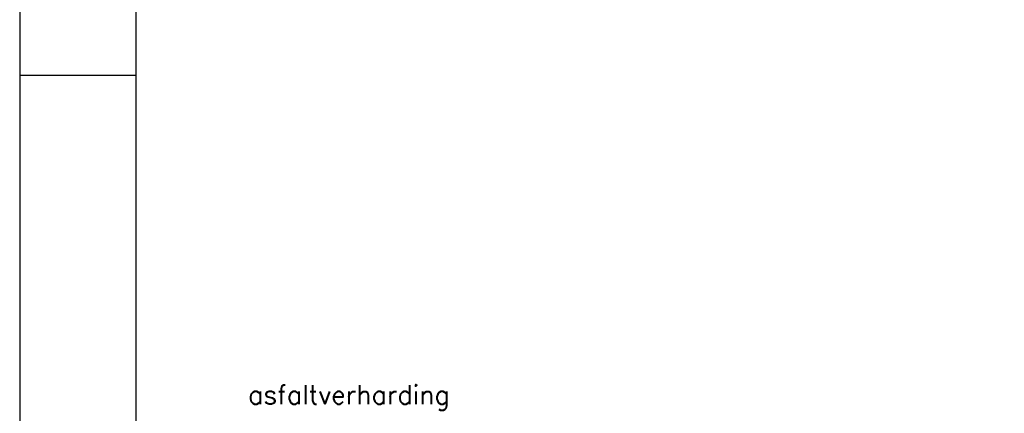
# Model space of a CAD drawing. Extents: x 0 to 118900, y 0 to 84100.
# Tile 5 of 40: x 0 to 8472, y 26793 to 30176. Entities that reach past the tile are written whole.
import ezdxf

# ---------------------------------------------------------------- set-up
doc = ezdxf.new("R2010")
doc.units = 0
doc.header["$LTSCALE"] = 60
doc.header["$MEASUREMENT"] = 0
doc.layers.add('KADER', color=2, linetype='CONTINUOUS')
doc.layers.add('TXT18', color=3, linetype='CONTINUOUS')
doc.styles.get("Standard").update_dxf_attribs({"font": 'simplex'})

msp = doc.modelspace()

# ---------------------------------------------------------------- linework, layer by layer
at = {"layer": 'KADER', "color": 3}
msp.add_line((0, 29700), (1000, 29700), dxfattribs=at)
msp.add_line((0, 29700), (1000, 29700), dxfattribs=at)
msp.add_lwpolyline([(0, 0), (118900, 0), (118900, 0), (118900, 84100), (0, 84100)], close=True, dxfattribs=at)
msp.add_lwpolyline([(0, 0), (118900, 0), (118900, 0), (118900, 84100), (0, 84100)], close=True, dxfattribs=at)
at = {"layer": 'KADER'}
msp.add_lwpolyline([(1000, 1000), (117900, 1000), (117900, 1000), (117900, 83100), (1000, 83100)], close=True, dxfattribs=at)
msp.add_lwpolyline([(1000, 1000), (117900, 1000), (117900, 1000), (117900, 83100), (1000, 83100)], close=True, dxfattribs=at)
at = {"layer": 'TXT18'}
msp.add_lwpolyline([(7829.3, 25106.5, 0, 81, 0), (7787.8, 25345.9, 0, 0, 0), (7513.4, 26930.9, 0, 0, 0), (4004.3, 26930.9, 0, 0, 0)], format="xyseb", dxfattribs=at)

# ---------------------------------------------------------------- texts
msp.add_text('asfaltverharding', height=162, dxfattribs=at).set_placement((1965, 26871.2))

doc.saveas('drawing.dxf')
